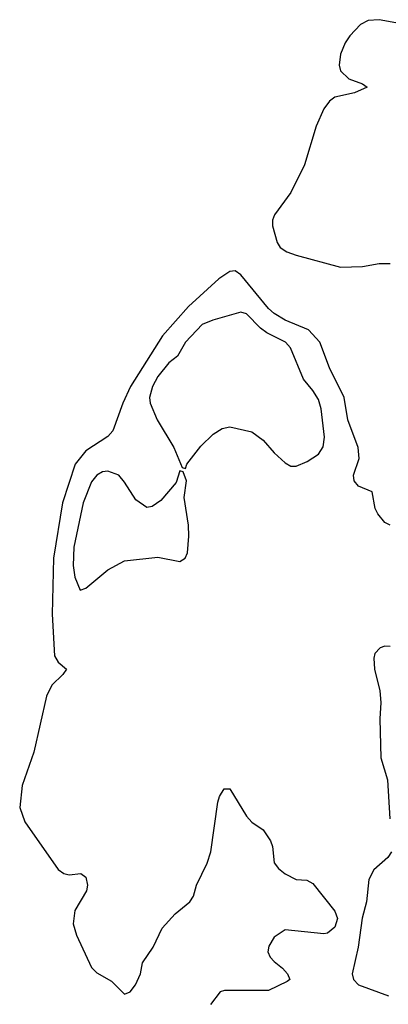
# Model space of a CAD drawing. Header units: inches. Extents: x 1678809 to 1859548, y 384609 to 522868.
# Tile 2 of 256: x 1726831 to 1728163, y 391600 to 395154. Entities that reach past the tile are written whole.
import ezdxf

# ---------------------------------------------------------------- set-up
doc = ezdxf.new("R2010")
doc.units = ezdxf.units.IN
doc.header["$MEASUREMENT"] = 0
doc.layers.add('B7329', color=7, linetype='Continuous')

msp = doc.modelspace()

# ---------------------------------------------------------------- linework, layer by layer
at = {"layer": 'B7329', "color": 5}
for points, elevation in [([(1728230, 395136), (1728130, 395154.1), (1728090, 395151.1), (1728062.8, 395137.2), (1728023.8, 395096.2), (1728007.1, 395070), (1727990.1, 395030), (1727984.8, 394990), (1727990.1, 394970.1), (1728020.3, 394940.3), (1728070, 394922), (1728086.8, 394910), (1728040.7, 394890), (1727970, 394874), (1727950, 394859.8), (1727930, 394832.2), (1727901.9, 394770), (1727859.8, 394630), (1727810.1, 394530), (1727751.3, 394450), (1727744.4, 394430), (1727743.8, 394410), (1727761.5, 394350), (1727772.4, 394332.4), (1727796, 394316), (1727830, 394303.7), (1727990, 394261), (1728070, 394263.2), (1728130, 394274.6), (1728170, 394274.6)], 120), ([(1728170, 393329.2), (1728150, 393339.3), (1728124.8, 393370), (1728115.1, 393390), (1728104.5, 393450), (1728055.4, 393470), (1728039.3, 393490), (1728036.4, 393510), (1728057.9, 393570), (1728054, 393610), (1728016.4, 393710), (1728003.6, 393790), (1727950, 393897.4), (1727915, 393990), (1727874.7, 394034.7), (1727790, 394070), (1727750, 394093.2), (1727730, 394111.2), (1727630, 394233), (1727610, 394247), (1727590, 394245.7), (1727550, 394219.1), (1727440.9, 394119.1), (1727347.2, 394012.8), (1727230.9, 393830), (1727203.9, 393770), (1727168, 393670), (1727149.4, 393650), (1727070, 393597.6), (1727031.9, 393550), (1726985.7, 393410), (1726953.5, 393210), (1726948.6, 393008.6), (1726957.3, 392857.3), (1726970, 392834.5), (1727000.3, 392810), (1726987.2, 392790), (1726947.5, 392752.5), (1726928.3, 392711.7), (1726881.8, 392510), (1726840.2, 392390), (1726830.9, 392310), (1726850, 392258.6), (1726970, 392086.2), (1726990, 392072.7), (1727010, 392067.5), (1727052.4, 392072.4), (1727070, 392059.1), (1727076.2, 392030), (1727072, 392010), (1727030, 391938.9), (1727024.2, 391890), (1727036.1, 391850), (1727090, 391733.1), (1727110, 391714.1), (1727163.1, 391683.1), (1727210, 391637), (1727230, 391645.3), (1727249.8, 391670), (1727267.2, 391710), (1727275.1, 391750), (1727313.6, 391806.4), (1727345.5, 391874.5), (1727393, 391927), (1727446, 391970), (1727459.1, 391990), (1727469.6, 392030), (1727508.4, 392110), (1727521.1, 392150), (1727547.3, 392330), (1727552.7, 392350), (1727570, 392378), (1727590, 392378), (1727650, 392278.8), (1727670, 392257.3), (1727710.7, 392230), (1727737.3, 392190), (1727744, 392170), (1727750.7, 392110.7), (1727766, 392090), (1727790, 392070.8), (1727830, 392050.7), (1727867.9, 392047.9), (1727890, 392036), (1727970, 391936.3), (1727979.5, 391910), (1727970, 391878), (1727942.8, 391857.2), (1727930, 391854), (1727790.6, 391869.4), (1727750, 391842), (1727730.8, 391810), (1727727.3, 391790), (1727736.3, 391770), (1727750, 391754), (1727780.7, 391730), (1727798, 391710), (1727806.8, 391690), (1727797.3, 391682.7), (1727730, 391649.7), (1727570.3, 391649.7), (1727554.9, 391645.1), (1727520.8, 391599.2)], 120), ([(1728170, 392891.5), (1728150, 392892.3), (1728133.4, 392886.6), (1728114, 392866), (1728110.6, 392849.4), (1728112.7, 392810), (1728131.5, 392731.6), (1728136, 392690), (1728132.7, 392630), (1728135.3, 392490), (1728160.2, 392410), (1728168, 392270)], 140), ([(1728174.2, 392150), (1728161.5, 392130), (1728110, 392085.4), (1728091.9, 392050), (1728083.9, 391970), (1728068.7, 391911.3), (1728053.6, 391806.4), (1728032.7, 391710), (1728037.4, 391690), (1728055.6, 391670), (1728163.7, 391630)], 140)]:
    msp.add_lwpolyline(points, dxfattribs=dict(at, elevation=elevation))
at = {"layer": 'B7329', "color": 5, "elevation": 140}
for points in [[(1727630, 394098.7), (1727528.2, 394070), (1727490, 394053.3), (1727430.3, 393990), (1727400.7, 393939.3), (1727370, 393915.8), (1727330, 393866), (1727310.3, 393830), (1727300.4, 393790), (1727302, 393770), (1727327.3, 393710), (1727387.3, 393610), (1727418, 393538), (1727430, 393534), (1727435.3, 393550), (1727485.8, 393614.2), (1727530, 393658), (1727562, 393678), (1727590, 393684.7), (1727670, 393666), (1727710, 393636), (1727750, 393591), (1727790, 393554.8), (1727810, 393542.8), (1727830, 393542.8), (1727870, 393558.8), (1727910, 393586), (1727927.3, 393612.7), (1727932.6, 393647.4), (1727919.8, 393750), (1727910, 393782.9), (1727890, 393815.6), (1727856.2, 393856.2), (1727809.8, 393970), (1727790.8, 393990), (1727723.6, 394023.6), (1727700.5, 394040.5), (1727650, 394092.3)], [(1727410, 393526), (1727396, 393484), (1727341.1, 393418.9), (1727310, 393397.2), (1727290, 393393.2), (1727250, 393421.2), (1727210, 393485.2), (1727189.3, 393510), (1727150, 393524.7), (1727130, 393522), (1727109.1, 393510), (1727090, 393485.6), (1727060.4, 393410), (1727026.1, 393250), (1727024.2, 393184.2), (1727030, 393142), (1727050, 393094.8), (1727070, 393102), (1727150, 393168), (1727210, 393200.4), (1727330, 393214), (1727410, 393198), (1727429.1, 393210.9), (1727437.2, 393230), (1727442, 393290), (1727440.7, 393330), (1727425.2, 393430), (1727434, 393490), (1727422, 393522)]]:
    msp.add_lwpolyline(points, close=True, dxfattribs=at)

doc.saveas('drawing.dxf')
